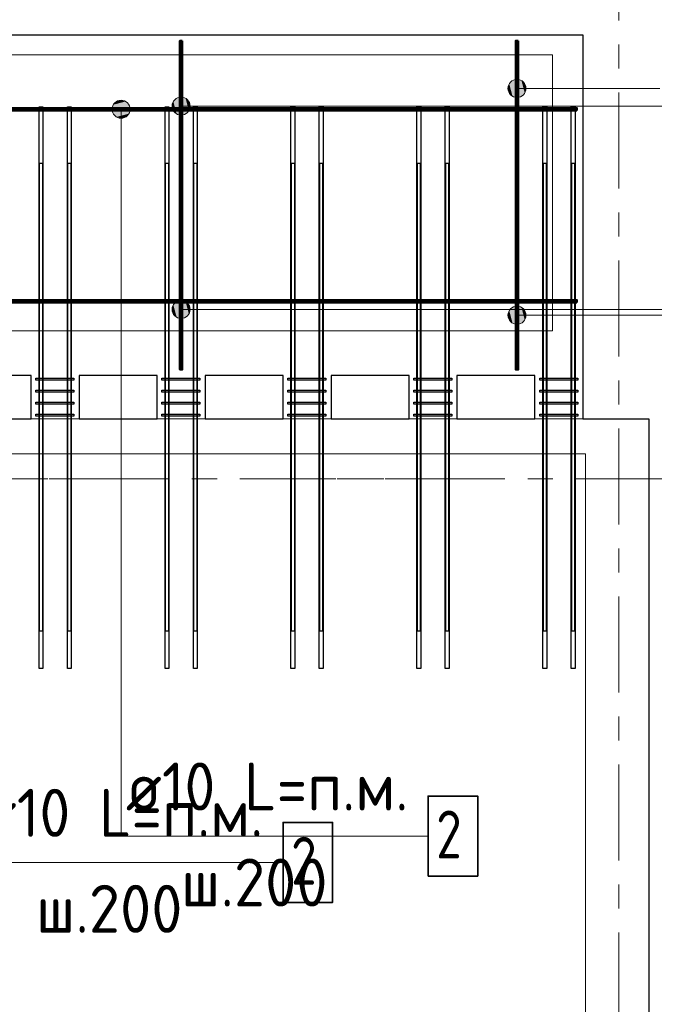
# Model space of a CAD drawing. Header units: metres. Extents: x -38 to 100, y -15 to 21.
# Tile 23 of 246: x 30.05 to 32.7, y 14.21 to 18.31. Entities that reach past the tile are written whole.
import ezdxf

# ---------------------------------------------------------------- set-up
doc = ezdxf.new("R2010")
doc.units = ezdxf.units.M
doc.header["$PDMODE"] = 65
for name, pattern in [('______11', [0.5, 0.4, -0.05, 0, -0.05]), ('______2', [0.0405, 0.03, -0.0105]), ('______3', [0.5, 0.4, -0.1]), ('______5', [1.1, 0.8, -0.1, 0.1, -0.1])]:
    doc.linetypes.add(name, pattern=pattern)
for name, color, linetype, lineweight in [('XR$1$Осевая линия (1)', 7, '______5', 13), ('XR$1$Размерная линия (1)', 7, 'Continuous', 13), ('XR$5$Арм. стержнями верхней зоны', 180, 'Continuous', 35), ('XR$5$Арм. стержнями нижней зоны', 180, 'Continuous', 35), ('XR$5$Арм.стержн. Хомут', 240, 'Continuous', 35), ('XR$5$Арм.стержн.горизонт. 1', 180, 'Continuous', 35), ('XR$5$Арм.стержн.горизонт. 2', 202, 'Continuous', 35), ('XR$5$Балка (1)', 7, '______3', 13), ('XR$5$Общий слой (1)_1', 7, 'Continuous', 13), ('XR$5$Перекрытие (1)', 7, 'Continuous', 35), ('XR$7$Арм. стержнями верхней зоны', 180, 'Continuous', 35), ('XR$7$Арм. стержнями нижней зоны', 180, 'Continuous', 35), ('XR$7$Арм.стержн. Хомут', 240, 'Continuous', 35), ('XR$7$Арм.стержн.горизонт. 1', 180, 'Continuous', 35), ('XR$7$Арм.стержн.горизонт. 2', 202, 'Continuous', 35), ('XR$7$Балка (1)', 7, '______3', 13), ('XR$7$Общий слой (1)_1', 7, 'Continuous', 13), ('XR$7$Перекрытие (1)', 7, 'Continuous', 35)]:
    doc.layers.add(name, color=color, linetype=linetype, lineweight=lineweight)
doc.styles.add('ISOCPEUR', font='txt')
doc.dimstyles.new('DIMSTYLE_3', dxfattribs={"dimtxt": 0.2, "dimasz": 0.2, "dimexe": 0, "dimexo": 0, "dimgap": 0.1, "dimtad": 2, "dimdec": 0, "dimlfac": 1000, "dimrnd": 5, "dimzin": 12, "dimdsep": 46, "dimtxsty": 'ISOCPEUR', "dimblk1": 'ALL_ML_STRICH', "dimblk2": 'ALL_ML_STRICH', "dimsah": 1, "dimcen": 0, "dimclrd": 7, "dimclre": 256, "dimclrt": 7, "dimadec": 0, "dimazin": 0, "dimtfac": 1, "dimtdec": 0, "dimtix": 1, "dimtmove": 2, "dimatfit": 3, "dimfxl": 0, "dimtzin": 0, "dimlwd": 0, "dimlwe": -3, "dimarcsym": 0})

# ---------------------------------------------------------------- blocks, each defined once
blk = doc.blocks.new('ALL_ML_STRICH')
at = {"color": 0, "linetype": 'ByBlock', "lineweight": -2}
for p, q in [((0, -0.5), (0, 0.5)), ((-0.3, -0.3), (0.3, 0.3)), ((-1, 0), (0.5, 0))]:
    blk.add_line(p, q, dxfattribs=at)
blk = doc.blocks.new('*D10')
at = {"layer": 'DEFPOINTS', "color": 7, "linetype": 'Continuous', "lineweight": 13, "transparency": 33554687}
for p in [(0.5, 19.5574), (0.5, 19.3768), (61.6, 17.1197)]:
    blk.add_point(p, dxfattribs=at)
at = {"layer": 'XR$1$Размерная линия (1)', "color": 9, "linetype": 'Continuous', "lineweight": -2, "true_color": 0xc7c7c7, "transparency": 33554687}
for p, q in [((0.5, 19.3568), (0.5, 19.5574)), ((61.6, 17.1397), (61.6, 19.5574))]:
    blk.add_line(p, q, dxfattribs=at)
at = {"layer": 'XR$1$Размерная линия (1)', "color": 7, "linetype": 'Continuous', "lineweight": -2, "transparency": 33554687}
blk.add_line((0.5, 19.5574), (61.6, 19.5574), dxfattribs=at)
at = {"layer": 'XR$1$Размерная линия (1)', "color": 7, "linetype": 'Continuous', "lineweight": 13, "transparency": 33554687, "xscale": 0.2, "yscale": 0.2, "zscale": 0.2, "rotation": 180}
blk.add_blockref('ALL_ML_STRICH', (0.5, 19.5574), dxfattribs=at)
at = {"layer": 'XR$1$Размерная линия (1)', "color": 7, "linetype": 'Continuous', "lineweight": 13, "transparency": 33554687, "xscale": 0.2, "yscale": 0.2, "zscale": 0.2}
blk.add_blockref('ALL_ML_STRICH', (61.6, 19.5574), dxfattribs=at)
at = {"layer": 'XR$1$Размерная линия (1)', "color": 7, "linetype": 'Continuous', "lineweight": 13, "transparency": 33554687, "insert": (31.1, 19.7074), "char_height": 0.2, "width": 1, "attachment_point": 5, "style": 'ISOCPEUR'}
blk.add_mtext('\\A1;{61100}', dxfattribs=at)

msp = doc.modelspace()

# ---------------------------------------------------------------- hatches: boundary and pattern name
at = {"layer": 'XR$5$Арм. стержнями верхней зоны', "linetype": 'Continuous', "lineweight": 13, "transparency": 33554687}
for points in [[(32.1064, 17.9947), (32.1064, 18.0592), (32.0929, 18.0457)], [(32.1251, 17.9894), (32.1251, 18.0644), (32.1064, 18.0592)], [(32.1251, 17.9894), (32.1064, 18.0592), (32.1064, 17.9947)], [(32.1439, 17.9947), (32.1439, 18.0592), (32.1251, 18.0644)], [(32.1439, 17.9947), (32.1251, 18.0644), (32.1251, 17.9894)], [(32.1574, 18.0082), (32.1574, 18.0457), (32.1439, 18.0592)], [(32.1574, 18.0082), (32.1439, 18.0592), (32.1439, 17.9947)], [(32.0929, 18.0082), (32.0929, 18.0457), (32.0876, 18.0269)], [(32.1064, 17.9947), (32.0929, 18.0457), (32.0929, 18.0082)], [(32.1574, 18.0457), (32.1574, 18.0082), (32.1626, 18.0269)], [(30.4425, 17.959), (30.507, 17.959), (30.4935, 17.9725)], [(30.4425, 17.959), (30.4935, 17.9725), (30.456, 17.9725)], [(30.456, 17.9725), (30.4935, 17.9725), (30.4748, 17.9777)], [(30.4373, 17.9402), (30.5123, 17.9402), (30.507, 17.959)], [(30.4373, 17.9402), (30.507, 17.959), (30.4425, 17.959)], [(30.4425, 17.9215), (30.5123, 17.9402), (30.4373, 17.9402)], [(30.4425, 17.9215), (30.507, 17.9215), (30.5123, 17.9402)], [(30.456, 17.908), (30.507, 17.9215), (30.4425, 17.9215)], [(30.456, 17.908), (30.4935, 17.908), (30.507, 17.9215)], [(30.4935, 17.908), (30.456, 17.908), (30.4748, 17.9027)]]:
    msp.add_hatch(color=7, dxfattribs=at).paths.add_polyline_path(points)
at = {"layer": 'XR$5$Арм. стержнями нижней зоны', "linetype": 'Continuous', "lineweight": 13, "transparency": 33554687}
for points in [[(30.6929, 17.0872), (30.6929, 17.1247), (30.6876, 17.1059)], [(30.7064, 17.0737), (30.7064, 17.1382), (30.6929, 17.1247)], [(30.7064, 17.0737), (30.6929, 17.1247), (30.6929, 17.0872)], [(30.7251, 17.0684), (30.7251, 17.1434), (30.7064, 17.1382)], [(30.7251, 17.0684), (30.7064, 17.1382), (30.7064, 17.0737)], [(30.7439, 17.0737), (30.7439, 17.1382), (30.7251, 17.1434)], [(30.7439, 17.0737), (30.7251, 17.1434), (30.7251, 17.0684)], [(30.7574, 17.0872), (30.7574, 17.1247), (30.7439, 17.1382)], [(30.7574, 17.0872), (30.7439, 17.1382), (30.7439, 17.0737)], [(30.7574, 17.1247), (30.7574, 17.0872), (30.7626, 17.1059)]]:
    msp.add_hatch(color=7, dxfattribs=at).paths.add_polyline_path(points)
at = {"layer": 'XR$7$Арм. стержнями верхней зоны', "linetype": 'Continuous', "lineweight": 13, "transparency": 33554687}
for points in [[(32.1064, 17.0496), (32.1064, 17.1141), (32.0929, 17.1006)], [(32.1251, 17.0443), (32.1251, 17.1193), (32.1064, 17.1141)], [(32.1251, 17.0443), (32.1064, 17.1141), (32.1064, 17.0496)], [(32.1439, 17.0496), (32.1439, 17.1141), (32.1251, 17.1193)], [(32.1439, 17.0496), (32.1251, 17.1193), (32.1251, 17.0443)], [(32.1574, 17.0631), (32.1574, 17.1006), (32.1439, 17.1141)], [(32.1574, 17.0631), (32.1439, 17.1141), (32.1439, 17.0496)], [(32.0929, 17.0631), (32.0929, 17.1006), (32.0876, 17.0818)], [(32.1064, 17.0496), (32.0929, 17.1006), (32.0929, 17.0631)], [(32.1574, 17.1006), (32.1574, 17.0631), (32.1626, 17.0818)]]:
    msp.add_hatch(color=7, dxfattribs=at).paths.add_polyline_path(points)
at = {"layer": 'XR$7$Арм. стержнями нижней зоны', "linetype": 'Continuous', "lineweight": 13, "transparency": 33554687}
for points in [[(30.6929, 17.9344), (30.6929, 17.9719), (30.6876, 17.9531)], [(30.7064, 17.9209), (30.7064, 17.9854), (30.6929, 17.9719)], [(30.7064, 17.9209), (30.6929, 17.9719), (30.6929, 17.9344)], [(30.7251, 17.9156), (30.7251, 17.9906), (30.7064, 17.9854)], [(30.7251, 17.9156), (30.7064, 17.9854), (30.7064, 17.9209)], [(30.7439, 17.9209), (30.7439, 17.9854), (30.7251, 17.9906)], [(30.7439, 17.9209), (30.7251, 17.9906), (30.7251, 17.9156)], [(30.7574, 17.9344), (30.7574, 17.9719), (30.7439, 17.9854)], [(30.7574, 17.9344), (30.7439, 17.9854), (30.7439, 17.9209)], [(30.7574, 17.9719), (30.7574, 17.9344), (30.7626, 17.9531)]]:
    msp.add_hatch(color=7, dxfattribs=at).paths.add_polyline_path(points)

# ---------------------------------------------------------------- linework, layer by layer
at = {"layer": 'XR$1$Осевая линия (1)', "color": 253, "linetype": '______11', "lineweight": 13, "true_color": 0xa0a0a0, "transparency": 33554687}
for p, q in [((32.55, -3.39), (32.55, 19.78)), ((-2.63, 16.4), (62.6, 16.4))]:
    msp.add_line(p, q, dxfattribs=at)
at = {"layer": 'XR$5$Арм. стержнями верхней зоны', "color": 7, "linetype": 'Continuous', "lineweight": 13, "transparency": 33554687}
for p, q in [((32.1251, 18.0644), (32.1251, 18.0644)), ((32.0876, 18.0269), (32.0876, 18.0269)), ((32.7201, 18.0269), (32.1251, 18.0269)), ((32.1626, 18.0269), (32.1626, 18.0269)), ((30.4748, 17.9777), (30.4748, 17.9777)), ((32.1251, 17.9894), (32.1251, 17.9894)), ((30.4373, 17.9402), (30.4373, 17.9402)), ((30.4748, 14.9114), (30.4748, 17.9402)), ((30.5123, 17.9402), (30.5123, 17.9402)), ((30.4748, 17.9027), (30.4748, 17.9027)), ((30.4748, 14.9114), (31.7548, 14.9114))]:
    msp.add_line(p, q, dxfattribs=at)
at = {"layer": 'XR$5$Арм. стержнями верхней зоны', "color": 4, "linetype": 'Continuous', "lineweight": 50, "transparency": 33554687}
for points in [[(32.1301, 18.2252), (32.1301, 16.8552), (32.1201, 16.8552), (32.1201, 18.2252), (32.1301, 18.2252)], [(32.3751, 17.9352), (29.0751, 17.9352), (29.0751, 17.9452), (32.3751, 17.9452), (32.3751, 17.9352)]]:
    msp.add_lwpolyline(points, dxfattribs=at)
at = {"layer": 'XR$5$Арм. стержнями верхней зоны', "color": 7, "linetype": 'Continuous', "lineweight": 35, "transparency": 33554687}
msp.add_lwpolyline([(31.7548, 14.7447), (31.9615, 14.7447), (31.9615, 15.078), (31.7548, 15.078), (31.7548, 14.7447)], dxfattribs=at)
at = {"layer": 'XR$5$Арм. стержнями верхней зоны', "color": 7, "linetype": 'Continuous', "lineweight": 13, "transparency": 33554687}
for centre in [(32.1251, 18.0269), (30.4748, 17.9402)]:
    msp.add_circle(centre, 0.0375, dxfattribs=at)
at = {"layer": 'XR$5$Арм. стержнями нижней зоны', "color": 7, "linetype": 'Continuous', "lineweight": 13, "transparency": 33554687}
for p, q in [((30.7251, 17.1434), (30.7251, 17.1434)), ((30.6876, 17.1059), (30.6876, 17.1059)), ((32.7849, 17.1059), (30.7251, 17.1059)), ((30.7251, 17.0684), (30.7251, 17.0684)), ((30.7626, 17.1059), (30.7626, 17.1059))]:
    msp.add_line(p, q, dxfattribs=at)
at = {"layer": 'XR$5$Арм. стержнями нижней зоны', "color": 4, "linetype": 'Continuous', "lineweight": 50, "transparency": 33554687}
for points in [[(30.7301, 18.2252), (30.7301, 16.8552), (30.7201, 16.8552), (30.7201, 18.2252), (30.7301, 18.2252)], [(32.3751, 17.1352), (29.0751, 17.1352), (29.0751, 17.1452), (32.3751, 17.1452), (32.3751, 17.1352)]]:
    msp.add_lwpolyline(points, dxfattribs=at)
at = {"layer": 'XR$5$Арм. стержнями нижней зоны', "color": 7, "linetype": 'Continuous', "lineweight": 13, "transparency": 33554687}
msp.add_circle((30.7251, 17.1059), 0.0375, dxfattribs=at)
at = {"layer": 'XR$5$Арм.стержн. Хомут', "color": 40, "linetype": 'Continuous', "lineweight": 25, "transparency": 33554687}
for points in [[(30.1201, 16.8192), (30.2781, 16.8192), (30.2781, 16.8112), (30.1201, 16.8112), (30.1201, 16.8192)], [(30.6451, 16.8192), (30.8031, 16.8192), (30.8031, 16.8112), (30.6451, 16.8112), (30.6451, 16.8192)], [(31.1701, 16.8192), (31.3281, 16.8192), (31.3281, 16.8112), (31.1701, 16.8112), (31.1701, 16.8192)], [(31.6951, 16.8192), (31.8531, 16.8192), (31.8531, 16.8112), (31.6951, 16.8112), (31.6951, 16.8192)], [(32.2201, 16.8192), (32.3781, 16.8192), (32.3781, 16.8112), (32.2201, 16.8112), (32.2201, 16.8192)], [(30.1201, 16.7692), (30.2781, 16.7692), (30.2781, 16.7612), (30.1201, 16.7612), (30.1201, 16.7692)], [(30.6451, 16.7692), (30.8031, 16.7692), (30.8031, 16.7612), (30.6451, 16.7612), (30.6451, 16.7692)], [(31.1701, 16.7692), (31.3281, 16.7692), (31.3281, 16.7612), (31.1701, 16.7612), (31.1701, 16.7692)], [(31.6951, 16.7692), (31.8531, 16.7692), (31.8531, 16.7612), (31.6951, 16.7612), (31.6951, 16.7692)], [(32.2201, 16.7692), (32.3781, 16.7692), (32.3781, 16.7612), (32.2201, 16.7612), (32.2201, 16.7692)], [(30.1201, 16.7192), (30.2781, 16.7192), (30.2781, 16.7112), (30.1201, 16.7112), (30.1201, 16.7192)], [(30.6451, 16.7192), (30.8031, 16.7192), (30.8031, 16.7112), (30.6451, 16.7112), (30.6451, 16.7192)], [(31.1701, 16.7192), (31.3281, 16.7192), (31.3281, 16.7112), (31.1701, 16.7112), (31.1701, 16.7192)], [(31.6951, 16.7192), (31.8531, 16.7192), (31.8531, 16.7112), (31.6951, 16.7112), (31.6951, 16.7192)], [(32.2201, 16.7192), (32.3781, 16.7192), (32.3781, 16.7112), (32.2201, 16.7112), (32.2201, 16.7192)], [(30.1201, 16.6692), (30.2781, 16.6692), (30.2781, 16.6612), (30.1201, 16.6612), (30.1201, 16.6692)], [(30.6451, 16.6692), (30.8031, 16.6692), (30.8031, 16.6612), (30.6451, 16.6612), (30.6451, 16.6692)], [(31.1701, 16.6692), (31.3281, 16.6692), (31.3281, 16.6612), (31.1701, 16.6612), (31.1701, 16.6692)], [(31.6951, 16.6692), (31.8531, 16.6692), (31.8531, 16.6612), (31.6951, 16.6612), (31.6951, 16.6692)], [(32.2201, 16.6692), (32.3781, 16.6692), (32.3781, 16.6612), (32.2201, 16.6612), (32.2201, 16.6692)]]:
    msp.add_lwpolyline(points, dxfattribs=at)
at = {"layer": 'XR$5$Арм.стержн.горизонт. 1', "color": 7, "linetype": 'Continuous', "lineweight": 25, "transparency": 33554687}
for points in [[(30.1331, 15.6102), (30.1331, 17.9502), (30.1491, 17.9502), (30.1491, 15.6102), (30.1331, 15.6102)], [(30.2511, 15.6102), (30.2511, 17.9502), (30.2671, 17.9502), (30.2671, 15.6102), (30.2511, 15.6102)], [(30.6581, 15.6102), (30.6581, 17.9502), (30.6741, 17.9502), (30.6741, 15.6102), (30.6581, 15.6102)], [(30.7761, 15.6102), (30.7761, 17.9502), (30.7921, 17.9502), (30.7921, 15.6102), (30.7761, 15.6102)], [(31.1831, 15.6102), (31.1831, 17.9502), (31.1991, 17.9502), (31.1991, 15.6102), (31.1831, 15.6102)], [(31.3011, 15.6102), (31.3011, 17.9502), (31.3171, 17.9502), (31.3171, 15.6102), (31.3011, 15.6102)], [(31.7081, 15.6102), (31.7081, 17.9502), (31.7241, 17.9502), (31.7241, 15.6102), (31.7081, 15.6102)], [(31.8261, 15.6102), (31.8261, 17.9502), (31.8421, 17.9502), (31.8421, 15.6102), (31.8261, 15.6102)], [(32.2331, 15.6102), (32.2331, 17.9502), (32.2491, 17.9502), (32.2491, 15.6102), (32.2331, 15.6102)], [(32.3511, 15.6102), (32.3511, 17.9502), (32.3671, 17.9502), (32.3671, 15.6102), (32.3511, 15.6102)]]:
    msp.add_lwpolyline(points, dxfattribs=at)
at = {"layer": 'XR$5$Арм.стержн.горизонт. 2', "color": 34, "linetype": 'Continuous', "lineweight": 25, "transparency": 33554687}
for points in [[(30.1471, 17.7152), (30.1471, 15.7652), (30.1351, 15.7652), (30.1351, 17.7152), (30.1471, 17.7152)], [(30.2651, 17.7152), (30.2651, 15.7652), (30.2531, 15.7652), (30.2531, 17.7152), (30.2651, 17.7152)], [(30.6721, 17.7152), (30.6721, 15.7652), (30.6601, 15.7652), (30.6601, 17.7152), (30.6721, 17.7152)], [(30.7901, 17.7152), (30.7901, 15.7652), (30.7781, 15.7652), (30.7781, 17.7152), (30.7901, 17.7152)], [(31.1971, 17.7152), (31.1971, 15.7652), (31.1851, 15.7652), (31.1851, 17.7152), (31.1971, 17.7152)], [(31.3151, 17.7152), (31.3151, 15.7652), (31.3031, 15.7652), (31.3031, 17.7152), (31.3151, 17.7152)], [(31.7221, 17.7152), (31.7221, 15.7652), (31.7101, 15.7652), (31.7101, 17.7152), (31.7221, 17.7152)], [(31.8401, 17.7152), (31.8401, 15.7652), (31.8281, 15.7652), (31.8281, 17.7152), (31.8401, 17.7152)], [(32.2471, 17.7152), (32.2471, 15.7652), (32.2351, 15.7652), (32.2351, 17.7152), (32.2471, 17.7152)], [(32.3651, 17.7152), (32.3651, 15.7652), (32.3531, 15.7652), (32.3531, 17.7152), (32.3651, 17.7152)]]:
    msp.add_lwpolyline(points, dxfattribs=at)
at = {"layer": 'XR$5$Балка (1)', "color": 7, "linetype": '______2', "lineweight": 18, "transparency": 33554687}
msp.add_line((32.675, 16.4002), (26.03, 16.4002), dxfattribs=at)
at = {"layer": 'XR$5$Общий слой (1)_1', "color": 7, "linetype": 'Continuous', "lineweight": 13, "transparency": 33554687}
for points in [[(29.173, 18.1567), (29.173, 17.0167), (32.273, 17.0167), (32.273, 18.1667), (29.123, 18.1667)], [(0.4913, -0.2255), (0.4913, 16.4945), (18.9313, 16.4945), (18.9313, 12.1345), (21.7613, 12.1345), (21.7613, 11.6345), (23.8313, 11.6345), (23.8313, 16.5045), (32.4113, 16.5045), (32.4113, 9.0745)]]:
    msp.add_lwpolyline(points, dxfattribs=at)
at = {"layer": 'XR$5$Перекрытие (1)', "color": 7, "linetype": 'Continuous', "lineweight": 25, "transparency": 33554687}
for p, q in [((29.0501, 18.2502), (32.4001, 18.2502)), ((32.4001, 18.2502), (32.4001, 16.8302)), ((30.1001, 16.8302), (29.7751, 16.8302)), ((30.1001, 16.6502), (30.1001, 16.8302)), ((30.6251, 16.8302), (30.3001, 16.8302)), ((30.3001, 16.8302), (30.3001, 16.6502)), ((30.6251, 16.6502), (30.6251, 16.8302)), ((30.8251, 16.8302), (30.8251, 16.6502)), ((31.1501, 16.8302), (30.8251, 16.8302)), ((31.1501, 16.6502), (31.1501, 16.8302)), ((31.3501, 16.8302), (31.3501, 16.6502)), ((31.6751, 16.8302), (31.3501, 16.8302)), ((31.6751, 16.6502), (31.6751, 16.8302)), ((31.8751, 16.8302), (31.8751, 16.6502)), ((32.2001, 16.8302), (31.8751, 16.8302)), ((32.2001, 16.6502), (32.2001, 16.8302)), ((32.4001, 16.8302), (32.4001, 16.6502)), ((29.7751, 16.6502), (30.1001, 16.6502)), ((30.3001, 16.6502), (30.6251, 16.6502)), ((30.8251, 16.6502), (31.1501, 16.6502)), ((31.3501, 16.6502), (31.6751, 16.6502)), ((31.8751, 16.6502), (32.2001, 16.6502)), ((32.4001, 16.6502), (32.675, 16.6502)), ((32.675, 16.6502), (32.675, -0.25))]:
    msp.add_line(p, q, dxfattribs=at)
at = {"layer": 'XR$5$Перекрытие (1)', "color": 7, "linetype": '______2', "lineweight": 18, "transparency": 33554687}
for p, q in [((30.1001, 16.6502), (30.3001, 16.6502)), ((30.3001, 16.6502), (30.1001, 16.6502)), ((30.8251, 16.6502), (30.6251, 16.6502)), ((30.6251, 16.6502), (30.8251, 16.6502)), ((31.3501, 16.6502), (31.1501, 16.6502)), ((31.1501, 16.6502), (31.3501, 16.6502)), ((31.8751, 16.6502), (31.6751, 16.6502)), ((31.6751, 16.6502), (31.8751, 16.6502)), ((32.4001, 16.6502), (32.2001, 16.6502)), ((32.2001, 16.6502), (32.4001, 16.6502))]:
    msp.add_line(p, q, dxfattribs=at)
at = {"layer": 'XR$7$Арм. стержнями верхней зоны', "color": 7, "linetype": 'Continuous', "lineweight": 13, "transparency": 33554687}
for p, q in [((32.1251, 17.1193), (32.1251, 17.1193)), ((32.0876, 17.0818), (32.0876, 17.0818)), ((33.031, 17.0818), (32.1251, 17.0818)), ((32.1626, 17.0818), (32.1626, 17.0818)), ((32.1251, 17.0443), (32.1251, 17.0443)), ((29.8701, 14.8016), (31.1501, 14.8016))]:
    msp.add_line(p, q, dxfattribs=at)
at = {"layer": 'XR$7$Арм. стержнями верхней зоны', "color": 4, "linetype": 'Continuous', "lineweight": 50, "transparency": 33554687}
for points in [[(32.1301, 18.2252), (32.1301, 16.8552), (32.1201, 16.8552), (32.1201, 18.2252), (32.1301, 18.2252)], [(32.3751, 17.9352), (29.0751, 17.9352), (29.0751, 17.9452), (32.3751, 17.9452), (32.3751, 17.9352)]]:
    msp.add_lwpolyline(points, dxfattribs=at)
at = {"layer": 'XR$7$Арм. стержнями верхней зоны', "color": 7, "linetype": 'Continuous', "lineweight": 35, "transparency": 33554687}
msp.add_lwpolyline([(31.1501, 14.6349), (31.3568, 14.6349), (31.3568, 14.9683), (31.1501, 14.9683), (31.1501, 14.6349)], dxfattribs=at)
at = {"layer": 'XR$7$Арм. стержнями верхней зоны', "color": 7, "linetype": 'Continuous', "lineweight": 13, "transparency": 33554687}
msp.add_circle((32.1251, 17.0818), 0.0375, dxfattribs=at)
at = {"layer": 'XR$7$Арм. стержнями нижней зоны', "color": 7, "linetype": 'Continuous', "lineweight": 13, "transparency": 33554687}
for p, q in [((30.7251, 17.9906), (30.7251, 17.9906)), ((30.6876, 17.9531), (30.6876, 17.9531)), ((33.0217, 17.9531), (30.7251, 17.9531)), ((30.7626, 17.9531), (30.7626, 17.9531)), ((30.7251, 17.9156), (30.7251, 17.9156))]:
    msp.add_line(p, q, dxfattribs=at)
at = {"layer": 'XR$7$Арм. стержнями нижней зоны', "color": 4, "linetype": 'Continuous', "lineweight": 50, "transparency": 33554687}
for points in [[(30.7301, 18.2252), (30.7301, 16.8552), (30.7201, 16.8552), (30.7201, 18.2252), (30.7301, 18.2252)], [(32.3751, 17.1352), (29.0751, 17.1352), (29.0751, 17.1452), (32.3751, 17.1452), (32.3751, 17.1352)]]:
    msp.add_lwpolyline(points, dxfattribs=at)
at = {"layer": 'XR$7$Арм. стержнями нижней зоны', "color": 7, "linetype": 'Continuous', "lineweight": 13, "transparency": 33554687}
msp.add_circle((30.7251, 17.9531), 0.0375, dxfattribs=at)
at = {"layer": 'XR$7$Арм.стержн. Хомут', "color": 40, "linetype": 'Continuous', "lineweight": 25, "transparency": 33554687}
for points in [[(30.1201, 16.8192), (30.2781, 16.8192), (30.2781, 16.8112), (30.1201, 16.8112), (30.1201, 16.8192)], [(30.6451, 16.8192), (30.8031, 16.8192), (30.8031, 16.8112), (30.6451, 16.8112), (30.6451, 16.8192)], [(31.1701, 16.8192), (31.3281, 16.8192), (31.3281, 16.8112), (31.1701, 16.8112), (31.1701, 16.8192)], [(31.6951, 16.8192), (31.8531, 16.8192), (31.8531, 16.8112), (31.6951, 16.8112), (31.6951, 16.8192)], [(32.2201, 16.8192), (32.3781, 16.8192), (32.3781, 16.8112), (32.2201, 16.8112), (32.2201, 16.8192)], [(30.1201, 16.7692), (30.2781, 16.7692), (30.2781, 16.7612), (30.1201, 16.7612), (30.1201, 16.7692)], [(30.6451, 16.7692), (30.8031, 16.7692), (30.8031, 16.7612), (30.6451, 16.7612), (30.6451, 16.7692)], [(31.1701, 16.7692), (31.3281, 16.7692), (31.3281, 16.7612), (31.1701, 16.7612), (31.1701, 16.7692)], [(31.6951, 16.7692), (31.8531, 16.7692), (31.8531, 16.7612), (31.6951, 16.7612), (31.6951, 16.7692)], [(32.2201, 16.7692), (32.3781, 16.7692), (32.3781, 16.7612), (32.2201, 16.7612), (32.2201, 16.7692)], [(30.1201, 16.7192), (30.2781, 16.7192), (30.2781, 16.7112), (30.1201, 16.7112), (30.1201, 16.7192)], [(30.6451, 16.7192), (30.8031, 16.7192), (30.8031, 16.7112), (30.6451, 16.7112), (30.6451, 16.7192)], [(31.1701, 16.7192), (31.3281, 16.7192), (31.3281, 16.7112), (31.1701, 16.7112), (31.1701, 16.7192)], [(31.6951, 16.7192), (31.8531, 16.7192), (31.8531, 16.7112), (31.6951, 16.7112), (31.6951, 16.7192)], [(32.2201, 16.7192), (32.3781, 16.7192), (32.3781, 16.7112), (32.2201, 16.7112), (32.2201, 16.7192)], [(30.1201, 16.6692), (30.2781, 16.6692), (30.2781, 16.6612), (30.1201, 16.6612), (30.1201, 16.6692)], [(30.6451, 16.6692), (30.8031, 16.6692), (30.8031, 16.6612), (30.6451, 16.6612), (30.6451, 16.6692)], [(31.1701, 16.6692), (31.3281, 16.6692), (31.3281, 16.6612), (31.1701, 16.6612), (31.1701, 16.6692)], [(31.6951, 16.6692), (31.8531, 16.6692), (31.8531, 16.6612), (31.6951, 16.6612), (31.6951, 16.6692)], [(32.2201, 16.6692), (32.3781, 16.6692), (32.3781, 16.6612), (32.2201, 16.6612), (32.2201, 16.6692)]]:
    msp.add_lwpolyline(points, dxfattribs=at)
at = {"layer": 'XR$7$Арм.стержн.горизонт. 1', "color": 7, "linetype": 'Continuous', "lineweight": 25, "transparency": 33554687}
for points in [[(30.1331, 15.6102), (30.1331, 17.9502), (30.1491, 17.9502), (30.1491, 15.6102), (30.1331, 15.6102)], [(30.2511, 15.6102), (30.2511, 17.9502), (30.2671, 17.9502), (30.2671, 15.6102), (30.2511, 15.6102)], [(30.6581, 15.6102), (30.6581, 17.9502), (30.6741, 17.9502), (30.6741, 15.6102), (30.6581, 15.6102)], [(30.7761, 15.6102), (30.7761, 17.9502), (30.7921, 17.9502), (30.7921, 15.6102), (30.7761, 15.6102)], [(31.1831, 15.6102), (31.1831, 17.9502), (31.1991, 17.9502), (31.1991, 15.6102), (31.1831, 15.6102)], [(31.3011, 15.6102), (31.3011, 17.9502), (31.3171, 17.9502), (31.3171, 15.6102), (31.3011, 15.6102)], [(31.7081, 15.6102), (31.7081, 17.9502), (31.7241, 17.9502), (31.7241, 15.6102), (31.7081, 15.6102)], [(31.8261, 15.6102), (31.8261, 17.9502), (31.8421, 17.9502), (31.8421, 15.6102), (31.8261, 15.6102)], [(32.2331, 15.6102), (32.2331, 17.9502), (32.2491, 17.9502), (32.2491, 15.6102), (32.2331, 15.6102)], [(32.3511, 15.6102), (32.3511, 17.9502), (32.3671, 17.9502), (32.3671, 15.6102), (32.3511, 15.6102)]]:
    msp.add_lwpolyline(points, dxfattribs=at)
at = {"layer": 'XR$7$Арм.стержн.горизонт. 2', "color": 34, "linetype": 'Continuous', "lineweight": 25, "transparency": 33554687}
for points in [[(30.1471, 17.7152), (30.1471, 15.7652), (30.1351, 15.7652), (30.1351, 17.7152), (30.1471, 17.7152)], [(30.2651, 17.7152), (30.2651, 15.7652), (30.2531, 15.7652), (30.2531, 17.7152), (30.2651, 17.7152)], [(30.6721, 17.7152), (30.6721, 15.7652), (30.6601, 15.7652), (30.6601, 17.7152), (30.6721, 17.7152)], [(30.7901, 17.7152), (30.7901, 15.7652), (30.7781, 15.7652), (30.7781, 17.7152), (30.7901, 17.7152)], [(31.1971, 17.7152), (31.1971, 15.7652), (31.1851, 15.7652), (31.1851, 17.7152), (31.1971, 17.7152)], [(31.3151, 17.7152), (31.3151, 15.7652), (31.3031, 15.7652), (31.3031, 17.7152), (31.3151, 17.7152)], [(31.7221, 17.7152), (31.7221, 15.7652), (31.7101, 15.7652), (31.7101, 17.7152), (31.7221, 17.7152)], [(31.8401, 17.7152), (31.8401, 15.7652), (31.8281, 15.7652), (31.8281, 17.7152), (31.8401, 17.7152)], [(32.2471, 17.7152), (32.2471, 15.7652), (32.2351, 15.7652), (32.2351, 17.7152), (32.2471, 17.7152)], [(32.3651, 17.7152), (32.3651, 15.7652), (32.3531, 15.7652), (32.3531, 17.7152), (32.3651, 17.7152)]]:
    msp.add_lwpolyline(points, dxfattribs=at)
at = {"layer": 'XR$7$Балка (1)', "color": 7, "linetype": '______2', "lineweight": 25, "transparency": 33554687}
for p, q in [((29.7751, 16.6502), (30.1001, 16.6502)), ((30.3001, 16.6502), (30.6251, 16.6502)), ((30.8251, 16.6502), (31.1501, 16.6502)), ((31.3501, 16.6502), (31.6751, 16.6502)), ((31.8751, 16.6502), (32.2001, 16.6502)), ((32.4001, 16.6502), (32.675, 16.6502)), ((32.675, 16.6502), (32.675, 16.4002))]:
    msp.add_line(p, q, dxfattribs=at)
at = {"layer": 'XR$7$Балка (1)', "color": 7, "linetype": '______2', "lineweight": 18, "transparency": 33554687}
for p, q in [((30.1001, 16.6502), (30.3001, 16.6502)), ((30.6251, 16.6502), (30.8251, 16.6502)), ((31.1501, 16.6502), (31.3501, 16.6502)), ((31.6751, 16.6502), (31.8751, 16.6502)), ((32.2001, 16.6502), (32.4001, 16.6502))]:
    msp.add_line(p, q, dxfattribs=at)
at = {"layer": 'XR$7$Общий слой (1)_1', "color": 7, "linetype": 'Continuous', "lineweight": 13, "transparency": 33554687}
for points in [[(29.173, 18.1567), (29.173, 17.0167), (32.273, 17.0167), (32.273, 18.1667), (29.123, 18.1667)], [(0.4913, -0.2255), (0.4913, 16.4945), (18.9313, 16.4945), (18.9313, 10.6045), (21.5013, 10.6045), (21.5013, 8.7845), (26.3013, 8.7845), (26.3013, 16.5045), (32.4113, 16.5045), (32.4113, 9.0745)]]:
    msp.add_lwpolyline(points, dxfattribs=at)
at = {"layer": 'XR$7$Перекрытие (1)', "color": 7, "linetype": 'Continuous', "lineweight": 25, "transparency": 33554687}
for p, q in [((29.0501, 18.2502), (32.4001, 18.2502)), ((32.4001, 18.2502), (32.4001, 16.8302)), ((30.1001, 16.8302), (29.7751, 16.8302)), ((30.1001, 16.6502), (30.1001, 16.8302)), ((30.3001, 16.8302), (30.3001, 16.6502)), ((30.6251, 16.8302), (30.3001, 16.8302)), ((30.6251, 16.6502), (30.6251, 16.8302)), ((31.1501, 16.8302), (30.8251, 16.8302)), ((30.8251, 16.8302), (30.8251, 16.6502)), ((31.1501, 16.6502), (31.1501, 16.8302)), ((31.6751, 16.8302), (31.3501, 16.8302)), ((31.3501, 16.8302), (31.3501, 16.6502)), ((31.6751, 16.6502), (31.6751, 16.8302)), ((32.2001, 16.8302), (31.8751, 16.8302)), ((31.8751, 16.8302), (31.8751, 16.6502)), ((32.2001, 16.6502), (32.2001, 16.8302)), ((32.4001, 16.8302), (32.4001, 16.6502)), ((32.675, 16.4002), (32.675, -0.25))]:
    msp.add_line(p, q, dxfattribs=at)
at = {"layer": 'XR$7$Перекрытие (1)', "color": 7, "linetype": '______2', "lineweight": 18, "transparency": 33554687}
for p, q in [((30.3001, 16.6502), (30.1001, 16.6502)), ((30.3001, 16.6502), (30.1001, 16.6502)), ((30.8251, 16.6502), (30.6251, 16.6502)), ((30.8251, 16.6502), (30.6251, 16.6502)), ((31.3501, 16.6502), (31.1501, 16.6502)), ((31.3501, 16.6502), (31.1501, 16.6502)), ((31.8751, 16.6502), (31.6751, 16.6502)), ((31.8751, 16.6502), (31.6751, 16.6502)), ((32.4001, 16.6502), (32.2001, 16.6502)), ((32.4001, 16.6502), (32.2001, 16.6502)), ((32.675, 16.4002), (26.03, 16.4002))]:
    msp.add_line(p, q, dxfattribs=at)

# ---------------------------------------------------------------- texts
at = {"layer": 'XR$5$Арм. стержнями верхней зоны', "color": 7, "linetype": 'Continuous', "lineweight": 25, "transparency": 33554687, "char_height": 0.2, "attachment_point": 7, "style": 'ISOCPEUR'}
for s, insert, width in [('\\W0.94;ø10 L=п.м.', (30.4948, 15.018), 1.333221), ('\\W0.78;2', (31.7881, 14.818), 0.217605), ('\\W0.95;ш.200 ', (30.7248, 14.618), 0.874664)]:
    msp.add_mtext(s, dxfattribs=dict(at, insert=insert, width=width))
at = {"layer": 'XR$7$Арм. стержнями верхней зоны', "color": 7, "linetype": 'Continuous', "lineweight": 25, "transparency": 33554687, "char_height": 0.2, "attachment_point": 7, "style": 'ISOCPEUR'}
for s, insert, width in [('\\W0.94;ø10 L=п.м.', (29.8901, 14.9083), 1.333221), ('\\W0.78;2', (31.1835, 14.7083), 0.217605), ('\\W0.95;ш.200 ', (30.1201, 14.5083), 0.874664)]:
    msp.add_mtext(s, dxfattribs=dict(at, insert=insert, width=width))

# ---------------------------------------------------------------- dimensions: what is measured, and where the dimension line sits
at = {"layer": 'XR$1$Размерная линия (1)', "color": 7, "linetype": 'Continuous', "lineweight": 13, "transparency": 33554687}
dim = msp.add_linear_dim(base=(61.6, 19.5574), p1=(0.5, 19.3568), p2=(61.6, 17.1397), dimstyle='DIMSTYLE_3', override={"dimpost": '<>', "dimclrd": 7, "dimclre": 9, "dimclrt": 7, "dimlwd": 0, "dimlwe": 65533}, dxfattribs=at)
dim.commit()
dim.dimension.update_dxf_attribs({"geometry": '*D10', "text_midpoint": (31.1, 19.7074), "dimtype": 160})

doc.saveas('drawing.dxf')
